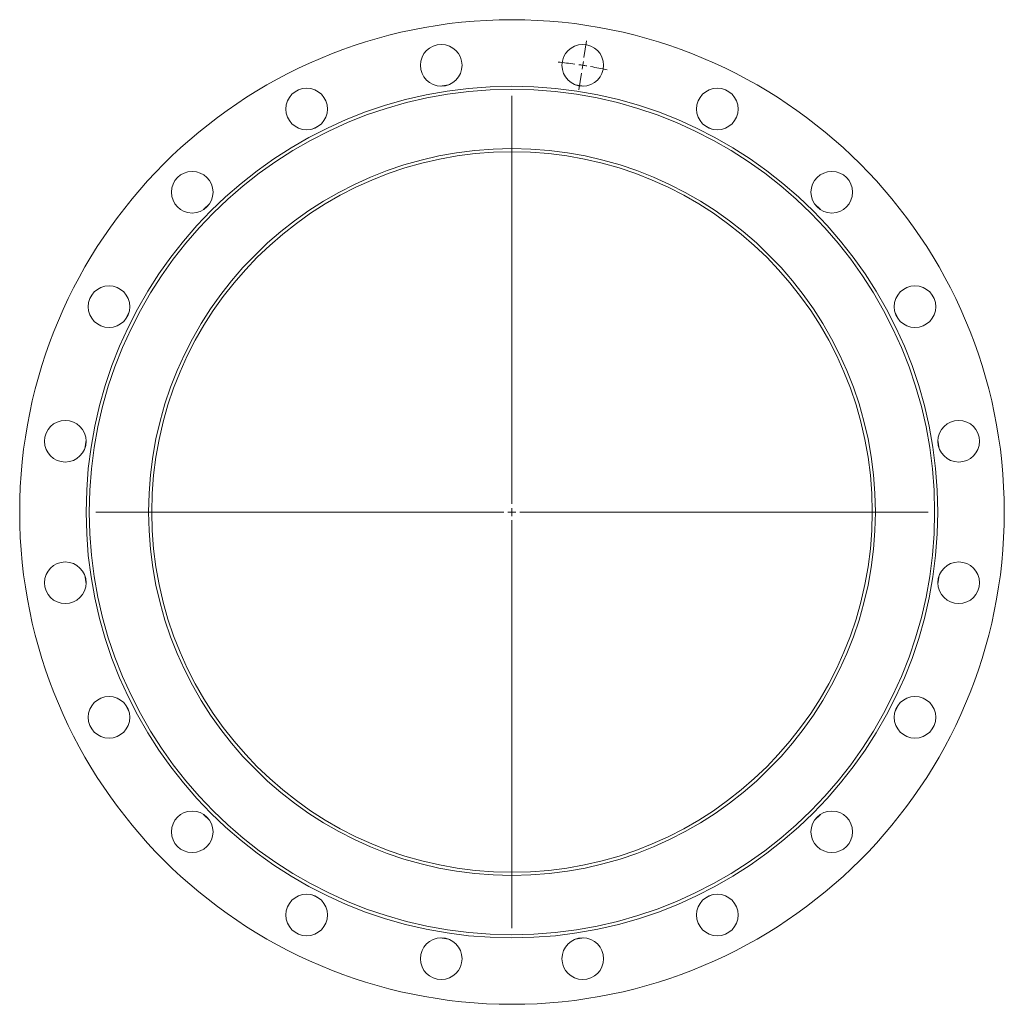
# Model space of a CAD drawing. Header units: millimetres. Extents: x -96 to 519, y -158 to 457.
import ezdxf

# ---------------------------------------------------------------- set-up
doc = ezdxf.new("R2010")
doc.units = ezdxf.units.MM

# ---------------------------------------------------------------- blocks, each defined once
blk = doc.blocks.new('SW_CENTERMARKSYMBOL_0')
at = {"color": 0, "linetype": 'Continuous', "lineweight": 0}
for p, q in [((44.97, 283.96), (46.62, 294.33)), ((44.19, 279.02), (43.8, 276.55)), ((44.19, 279.02), (44.58, 281.49)), ((43.41, 274.08), (41.77, 263.71)), ((0, 5), (0, 260)), ((-5, 0), (-260, 0)), ((0, 0), (-2.5, 0)), ((0, 0), (0, 2.5)), ((0, 0), (0, -2.5)), ((0, 0), (2.5, 0)), ((5, 0), (260, 0)), ((0, -5), (0, -260))]:
    blk.add_line(p, q, dxfattribs=at)
for start, end in [(82.01408, 84.14366), (81, 81.50704), (80.49296, 81), (77.85634, 79.98592)]:
    blk.add_arc((0, 0), 282.5, start, end, dxfattribs=at)

msp = doc.modelspace()

# ---------------------------------------------------------------- linework, layer by layer
at = {"color": 7, "linetype": 'Continuous', "lineweight": 15}
for p, q in [((91.57, 391.57), (86.77, 389.13)), ((336.52, 389.13), (331.72, 391.57)), ((-54.39, 194.84), (-55.24, 189.51)), ((478.53, 189.51), (477.68, 194.84)), ((-55.24, 110.43), (-54.39, 105.11)), ((477.68, 105.11), (478.53, 110.43)), ((86.77, -89.18), (91.57, -91.63)), ((331.72, -91.63), (336.52, -89.18))]:
    msp.add_line(p, q, dxfattribs=at)
at = {"color": 7, "linetype": 'Continuous', "lineweight": 15, "flags": 128}
for points in [[(172.1, 416.85), (168, 416.21), (166.78, 416.01)], [(256.51, 416.01), (255.29, 416.21), (251.19, 416.85)], [(22.78, 342.64), (22.6, 342.46), (18.97, 338.83)], [(404.31, 338.83), (400.69, 342.46), (400.5, 342.64)], [(-27.51, 274.85), (-28.97, 272.02), (-29.96, 270.05)], [(453.25, 270.05), (452.26, 272.02), (450.8, 274.85)], [(-29.96, 29.89), (-28.97, 27.92), (-27.51, 25.09)], [(450.8, 25.09), (452.26, 27.92), (453.25, 29.89)], [(18.97, -38.89), (22.6, -42.52), (22.78, -42.7)], [(400.5, -42.7), (400.69, -42.52), (404.31, -38.89)], [(166.78, -116.07), (168, -116.27), (172.1, -116.91)], [(251.19, -116.91), (255.29, -116.27), (256.51, -116.07)]]:
    msp.add_lwpolyline(points, dxfattribs=at)
at = {"color": 7, "linetype": 'Continuous', "lineweight": 15}
for centre, radius in [((211.64, 149.97), 307.5), ((167.45, 428.99), 13), ((255.84, 428.99), 13), ((211.64, 149.97), 266), ((211.64, 149.97), 264), ((83.39, 401.68), 13), ((339.9, 401.68), 13), ((211.64, 149.97), 227), ((211.64, 149.97), 225), ((11.89, 349.73), 13), ((411.4, 349.73), 13), ((-40.06, 278.22), 13), ((463.35, 278.22), 13), ((-67.38, 194.17), 13), ((490.67, 194.17), 13), ((-67.38, 105.78), 13), ((490.67, 105.78), 13), ((-40.06, 21.72), 13), ((463.35, 21.72), 13), ((11.89, -49.79), 13), ((411.4, -49.79), 13), ((83.39, -101.74), 13), ((339.9, -101.74), 13), ((167.45, -129.05), 13), ((255.84, -129.05), 13)]:
    msp.add_circle(centre, radius, dxfattribs=at)

# ---------------------------------------------------------------- block references
at = {"color": 7, "linetype": 'Continuous', "lineweight": 0}
msp.add_blockref('SW_CENTERMARKSYMBOL_0', (211.64, 149.97), dxfattribs=at)

doc.saveas('drawing.dxf')
